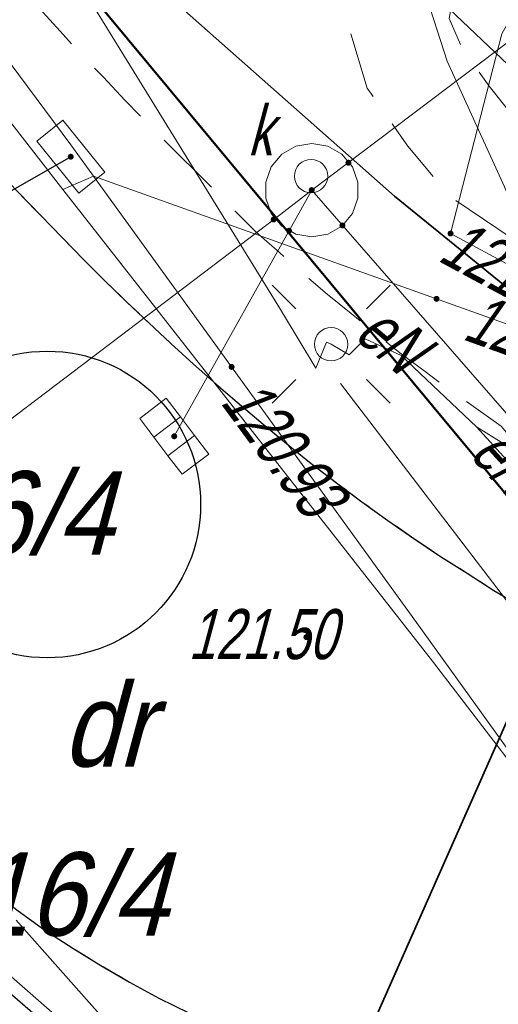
# Model space of a CAD drawing. Extents: x 7463256 to 7464485, y 5957341 to 5958260.
# Tile 91 of 256: x 7463632 to 7463639, y 5957504 to 5957519. Entities that reach past the tile are written whole.
import ezdxf
from ezdxf.enums import TextEntityAlignment as Align

# ---------------------------------------------------------------- set-up
doc = ezdxf.new("R2010")
doc.units = 0
doc.header["$MEASUREMENT"] = 0
for name, pattern in [('1.5_0.5', [2, 1.5, -0.5]), ('218-500', [1, 0.5, -0.5]), ('GAK', [5.2, 3, -1, 0.2, -1]), ('l219_500', [0]), ('mz1.0_0.5', [1.5, 1, -0.5]), ('mz2.0_0.5', [2.5, 2, -0.5])]:
    doc.linetypes.add(name, pattern=pattern)
doc.layers.get('0').update_dxf_attribs({"color": 2, "linetype": 'CONTINUOUS', "lineweight": 5})
for name, color, linetype in [('210-Oznaczenie użytku', 7, 'CONTINUOUS'), ('211-Nr działki', 7, 'CONTINUOUS'), ('218-Granica użytku', 7, 'CONTINUOUS'), ('219-Linia granicy', 7, 'CONTINUOUS'), ('@dzialki', 6, 'CONTINUOUS'), ('chodnik (powierzchnia)', 7, 'CONTINUOUS'), ('jezdnia (powierzchnia)', 7, 'CONTINUOUS'), ('komora podziemna - przewód kanalizacyjny (powierzchnia)', 7, 'CONTINUOUS'), ('kratka ściekowa (punkt)', 7, 'CONTINUOUS'), ('krawężnik (linia)', 7, 'CONTINUOUS'), ('latarnia na słupie lub maszcie (punkt)', 7, 'CONTINUOUS'), ('ogrodzenie trwałe (linia)', 7, 'CONTINUOUS'), ('przewód elektroenergetyczny (linia)', 7, 'CONTINUOUS'), ('przewód elektroenergetyczny (linia)-Atr1', 7, 'CONTINUOUS'), ('przewód kanalizacyjny (linia)', 7, 'CONTINUOUS'), ('przewód telekomunikacyjny (linia)', 7, 'CONTINUOUS'), ('przewód telekomunikacyjny - projektowany lub w budowie (linia) - ob. projektowany', 7, 'CONTINUOUS'), ('przewód wodociągowy (linia)', 7, 'CONTINUOUS'), ('punkt o określonej wysokości (sieć elektroenergetyczna)', 7, 'CONTINUOUS'), ('punkt o określonej wysokości (sieć elektroenergetyczna)-Atr2', 7, 'CONTINUOUS'), ('punkt o określonej wysokości (sieć kanalizacyjna)', 7, 'CONTINUOUS'), ('punkt o określonej wysokości (sieć telekomunikacyjna)', 7, 'CONTINUOUS'), ('punkt o określonej wysokości (sieć telekomunikacyjna)-Atr2', 7, 'CONTINUOUS'), ('punkt wysokościowy sztuczny', 7, 'CONTINUOUS'), ('punkt wysokościowy sztuczny-Atr2', 7, 'CONTINUOUS'), ('rura ochronna - przewód elektroenergetyczny (linia)', 7, 'CONTINUOUS'), ('studzienka prostokątna - przewód telekomunikacyjny (punkt)', 7, 'CONTINUOUS'), ('słup (punkt)', 7, 'CONTINUOUS'), ('trawnik (powierzchnia)', 7, 'CONTINUOUS'), ('właz okrągły - siec kanalizacyjna (punkt)', 7, 'CONTINUOUS'), ('właz okrągły - siec kanalizacyjna (punkt)-Atr17', 7, 'CONTINUOUS')]:
    doc.layers.add(name, color=color, linetype=linetype)
doc.layers.add('@proj.rury', color=7, linetype='CONTINUOUS', lineweight=20)
doc.layers.add('____proj LSN', color=1, linetype='CONTINUOUS', lineweight=5)
doc.layers.add('@Właściciele', color=6, linetype='CONTINUOUS', lineweight=20, plot=False)
doc.styles.get("Standard").update_dxf_attribs({"font": 'txt', "width": 0.75})
doc.linetypes.add('902-500', pattern='A,3.75,0,[1,ksztalty.shx,S=0.5,R=0,X=0,Y=0],3.75', length=7.5)

# ---------------------------------------------------------------- blocks, each defined once
blk = doc.blocks.new('PW01')
at = {"linetype": 'Continuous', "lineweight": 13}
h = blk.add_hatch(color=0, dxfattribs=at)
edge = h.paths.add_edge_path()
edge.add_arc((0, 0), 0.045, 0, 360)
blk = doc.blocks.new('US15B')
at = {"color": 0, "linetype": 'Continuous', "lineweight": 0}
blk.add_lwpolyline([(-0.5, -0.25), (0.5, -0.25), (0.5, 0.25), (-0.5, 0.25)], close=True, dxfattribs=at)
blk = doc.blocks.new('US05')
at = {"color": 0, "linetype": 'Continuous', "lineweight": 13}
for p, q in [((-0.525, -0.25), (-0.525, 0.25)), ((-0.525, 0.25), (-0.175, 0.25)), ((-0.175, -0.25), (-0.175, 0.25)), ((-0.175, 0.25), (0.175, 0.25)), ((0.175, -0.25), (0.175, 0.25)), ((0.175, 0.25), (0.525, 0.25)), ((0.525, -0.25), (0.525, 0.25)), ((-0.525, -0.25), (-0.175, -0.25)), ((-0.175, -0.25), (0.175, -0.25)), ((0.175, -0.25), (0.525, -0.25))]:
    blk.add_line(p, q, dxfattribs=at)
blk = doc.blocks.new('PW02')
at = {"linetype": 'Continuous', "lineweight": 13}
h = blk.add_hatch(color=0, dxfattribs=at)
edge = h.paths.add_edge_path()
edge.add_arc((0, 0), 0.045, 0, 360)
blk = doc.blocks.new('US22')
at = {"color": 0, "linetype": 'Continuous', "lineweight": 13}
blk.add_circle((0, 0), 0.25, dxfattribs=at)
blk = doc.blocks.new('SM011')
at = {"color": 0, "linetype": 'Continuous', "lineweight": 13}
for p, q in [((-0.53, 0.531), (-0.883, 0.884)), ((0.531, 0.531), (0.884, 0.884)), ((-0.53, -0.53), (-0.883, -0.883)), ((0.531, -0.53), (0.884, -0.883))]:
    blk.add_line(p, q, dxfattribs=at)
blk = doc.blocks.new('SM04')
at = {"color": 0, "linetype": 'Continuous', "lineweight": 13}
blk.add_circle((0, 0), 0.25, dxfattribs=at)

msp = doc.modelspace()

# ---------------------------------------------------------------- linework, layer by layer
at = {"layer": '218-Granica użytku', "color": 3, "linetype": '218-500', "lineweight": 18, "flags": 128}
msp.add_lwpolyline([(7463631.83, 5957520.55), (7463641.88, 5957508.45)], dxfattribs=at)
at = {"layer": '219-Linia granicy', "color": 3, "linetype": 'l219_500', "lineweight": 50, "flags": 128}
msp.add_lwpolyline([(7463641.88, 5957508.45), (7463631.83, 5957520.55)], dxfattribs=at)
at = {"layer": '@dzialki', "lineweight": 30}
msp.add_circle((7463632.448, 5957511.378), 2.298, dxfattribs=at)
at = {"layer": '@proj.rury'}
msp.add_line((7463612.159, 5957521.465), (7463644.322, 5957493.51), dxfattribs=at)
at = {"layer": '____proj LSN', "linetype": 'GAK', "lineweight": 30}
msp.add_lwpolyline([(7463810.989, 5957676.522), (7463800.184, 5957658.279), (7463793.869, 5957647.689, 0.203616), (7463793.816, 5957647.301), (7463794.916, 5957643.26, -0.205626), (7463794.861, 5957642.869), (7463764.816, 5957593.361), (7463764.816, 5957593.361), (7463749.912, 5957569.146), (7463743.314, 5957557.902), (7463734.125, 5957541.63, -0.16646), (7463733.883, 5957541.415), (7463732.047, 5957540.645, 0.154872), (7463731.817, 5957540.449), (7463708.804, 5957503.682), (7463695.786, 5957483.524), (7463691.49, 5957475.813, -0.201055), (7463691.186, 5957475.574), (7463658.858, 5957466.664, -0.374915), (7463658.265, 5957466.949), (7463653.128, 5957478.933), (7463653.128, 5957478.933), (7463644.191, 5957493.359), (7463612.028, 5957521.314)], format="xyb", dxfattribs=at)
at = {"layer": 'chodnik (powierzchnia)', "color": 7, "linetype": 'mz1.0_0.5', "lineweight": 18, "flags": 128}
for points in [[(7463658.08, 5957522.82), (7463656.89, 5957523.57), (7463656.7, 5957523.79), (7463656.56, 5957524.04), (7463656.57, 5957524.36), (7463658.85, 5957528.64), (7463659.07, 5957528.81), (7463659.5, 5957528.81), (7463659.99, 5957528.66), (7463660.9, 5957528.23), (7463662.14, 5957530.63), (7463661.21, 5957531.13), (7463660.91, 5957531.53), (7463660.84, 5957532.13), (7463661, 5957532.74), (7463666.47, 5957543.34), (7463668.9, 5957544.83), (7463672.83, 5957544.86), (7463673.41, 5957544.69), (7463674.01, 5957544.26), (7463674.52, 5957543.55), (7463674.86, 5957542.65), (7463674.99, 5957541.88), (7463674.97, 5957541.09), (7463674.16, 5957539.72), (7463673.2, 5957538.03), (7463675.87, 5957536.65), (7463676.78, 5957538.23), (7463683.39, 5957550.05), (7463694.85, 5957547.63), (7463705.62, 5957542), (7463706.41, 5957541.66), (7463708.97, 5957540.25), (7463709.76, 5957538.71), (7463712.45, 5957543.07), (7463710.67, 5957543.11), (7463709.64, 5957543.65), (7463709.54, 5957543.44), (7463708.02, 5957544.31), (7463707.28, 5957544.63), (7463697.79, 5957549.57), (7463699.49, 5957552.42), (7463698.2, 5957553.19), (7463696.52, 5957550.3), (7463692.65, 5957552.74), (7463683.79, 5957558.8), (7463683.1, 5957559.09), (7463681.36, 5957557.95), (7463681.71, 5957557.57), (7463682.87, 5957555.92), (7463681.9, 5957553.47), (7463679.79, 5957549.74), (7463677.99, 5957546.48), (7463666.4, 5957546.23), (7463665.35, 5957546.25), (7463663.23, 5957546.14), (7463663.55, 5957541.98), (7463659.31, 5957533.83), (7463658.84, 5957533.07), (7463658.39, 5957532.8), (7463657.85, 5957532.8), (7463657.49, 5957533.01), (7463657.83, 5957533.68), (7463655.62, 5957534.82), (7463655.24, 5957534.13), (7463654.58, 5957534.37), (7463654.16, 5957534.39), (7463653.62, 5957534.22), (7463653.25, 5957533.96), (7463652.87, 5957533.53), (7463652.51, 5957533), (7463651.7, 5957531.22), (7463650.98, 5957531.57), (7463649.81, 5957529.23), (7463650.55, 5957528.9), (7463650.26, 5957528.56), (7463649.88, 5957528.18), (7463649.14, 5957527.68), (7463648.19, 5957527.15), (7463646.91, 5957526.49), (7463646.56, 5957527.22), (7463644.23, 5957526.1), (7463644.58, 5957525.38), (7463642.92, 5957524.69), (7463641.2, 5957523.95), (7463640.23, 5957523.42), (7463639.52, 5957522.93), (7463638.97, 5957522.44), (7463638.45, 5957521.85), (7463637.82, 5957522.31), (7463637.32, 5957521.69), (7463636.41, 5957519.96), (7463637.11, 5957519.62), (7463636.94, 5957518.61), (7463637.24, 5957517.62), (7463637.85, 5957516.75), (7463638.47, 5957516), (7463639.43, 5957515.35), (7463640.96, 5957514.6), (7463642.58, 5957514.03), (7463643.73, 5957513.73), (7463644.75, 5957513.85), (7463645.79, 5957514.16), (7463646.81, 5957514.56), (7463647.68, 5957515.11), (7463648.55, 5957515.83), (7463649.57, 5957516.98), (7463650.43, 5957518.12), (7463651.42, 5957519.58), (7463652.15, 5957520.45), (7463652.75, 5957521.04), (7463653.58, 5957521.63), (7463654.21, 5957521.96), (7463654.89, 5957522.11), (7463655.48, 5957522.07), (7463657.18, 5957521.09)], [(7463644.42, 5957523.72), (7463646.43, 5957524.59), (7463647.95, 5957525.3), (7463648.52, 5957525.54), (7463649.01, 5957525.53), (7463649.45, 5957525.36), (7463649.96, 5957524.88), (7463650.29, 5957524.42), (7463650.53, 5957523.64), (7463650.6, 5957522.85), (7463650.62, 5957522.05), (7463650.33, 5957521.13), (7463649.78, 5957519.95), (7463648.92, 5957518.61), (7463648.19, 5957517.65), (7463647.37, 5957516.78), (7463646.67, 5957516.22), (7463645.98, 5957515.82), (7463645.04, 5957515.47), (7463644.26, 5957515.27), (7463643.78, 5957515.28), (7463643.01, 5957515.45), (7463641.99, 5957515.83), (7463640.98, 5957516.25), (7463640.08, 5957516.72), (7463639.5, 5957517.11), (7463639.07, 5957517.65), (7463638.68, 5957518.18), (7463638.47, 5957518.66), (7463638.54, 5957519.07), (7463638.77, 5957519.57), (7463639.66, 5957519.11), (7463640.38, 5957520.28), (7463639.55, 5957520.78), (7463639.96, 5957521.31), (7463640.73, 5957521.96), (7463641.46, 5957522.41), (7463642.46, 5957522.87)], [(7463639.25, 5957512.55), (7463642.84, 5957508.24), (7463640.38, 5957509.38), (7463639.96, 5957509.61), (7463639.55, 5957509.85), (7463639.14, 5957510.09), (7463638.74, 5957510.35), (7463638.34, 5957510.6), (7463637.94, 5957510.87), (7463637.55, 5957511.14), (7463637.16, 5957511.42), (7463636.78, 5957511.7), (7463636.4, 5957511.99), (7463636.03, 5957512.29), (7463635.68, 5957512.58), (7463635.33, 5957512.88), (7463634.98, 5957513.18), (7463634.64, 5957513.48), (7463634.3, 5957513.79), (7463633.97, 5957514.1), (7463633.64, 5957514.41), (7463633.31, 5957514.73), (7463632.99, 5957515.05), (7463632.67, 5957515.38), (7463632.35, 5957515.71), (7463632.02, 5957516.05), (7463631.69, 5957516.39), (7463631.36, 5957516.74), (7463631.03, 5957517.09), (7463630.71, 5957517.44), (7463630.4, 5957517.79), (7463630.08, 5957518.15), (7463629.77, 5957518.51), (7463629.46, 5957518.87), (7463629.15, 5957519.23), (7463628.85, 5957519.6), (7463630.49, 5957520.96), (7463630.79, 5957520.6), (7463631.09, 5957520.23), (7463631.39, 5957519.88), (7463631.7, 5957519.52), (7463632.01, 5957519.17), (7463632.33, 5957518.81), (7463632.64, 5957518.47), (7463632.96, 5957518.12), (7463633.29, 5957517.78), (7463633.61, 5957517.44), (7463633.94, 5957517.1), (7463635.58, 5957515.46), (7463635.93, 5957515.15), (7463636.28, 5957514.84), (7463636.64, 5957514.53), (7463637, 5957514.24), (7463637.37, 5957513.94), (7463637.73, 5957513.65), (7463638.11, 5957513.37), (7463638.48, 5957513.09), (7463638.87, 5957512.82)]]:
    msp.add_lwpolyline(points, close=True, dxfattribs=at)
at = {"layer": 'jezdnia (powierzchnia)', "color": 7, "linetype": '1.5_0.5', "lineweight": 18, "flags": 128}
msp.add_lwpolyline([(7463591.769, 5957590.04), (7463594.62, 5957579.65), (7463594.79, 5957579.07), (7463596.31, 5957573.71), (7463597.08, 5957571.26), (7463598.44, 5957567.63), (7463599.77, 5957563.99), (7463601.39, 5957560.33), (7463603, 5957556.92), (7463604.8, 5957553.45), (7463606.67, 5957549.88), (7463607.91, 5957547.85), (7463608.89, 5957546.32), (7463610.59, 5957543.72), (7463613.11, 5957540.23), (7463614.06, 5957539.06), (7463616.64, 5957535.71), (7463619.11, 5957532.45), (7463621.08, 5957529.83), (7463628.6, 5957519.98), (7463628.85, 5957519.6), (7463629.15, 5957519.23), (7463629.46, 5957518.87), (7463629.77, 5957518.51), (7463630.08, 5957518.15), (7463630.4, 5957517.79), (7463630.71, 5957517.44), (7463631.03, 5957517.09), (7463631.36, 5957516.74), (7463631.69, 5957516.39), (7463632.02, 5957516.05), (7463632.35, 5957515.71), (7463632.67, 5957515.38), (7463632.99, 5957515.05), (7463633.31, 5957514.73), (7463633.64, 5957514.41), (7463633.97, 5957514.1), (7463634.3, 5957513.79), (7463634.64, 5957513.48), (7463634.98, 5957513.18), (7463635.33, 5957512.88), (7463635.68, 5957512.58), (7463636.03, 5957512.29), (7463636.4, 5957511.99), (7463636.78, 5957511.7), (7463637.16, 5957511.42), (7463637.55, 5957511.14), (7463637.94, 5957510.87), (7463638.34, 5957510.6), (7463638.74, 5957510.35), (7463639.14, 5957510.09), (7463639.55, 5957509.85), (7463639.96, 5957509.61), (7463640.38, 5957509.38), (7463642.84, 5957508.24), (7463664.97, 5957492.53), (7463637.77, 5957502.4), (7463635.02, 5957503.55), (7463634.57, 5957503.76), (7463634.12, 5957503.98), (7463633.68, 5957504.22), (7463633.25, 5957504.47), (7463632.83, 5957504.73), (7463632.41, 5957505), (7463632.01, 5957505.29), (7463631.61, 5957505.59), (7463631.22, 5957505.9), (7463630.84, 5957506.22), (7463629.34, 5957507.67), (7463614.31, 5957526.12), (7463607.42, 5957531.18), (7463601.26, 5957534.12), (7463592.11, 5957537.46), (7463582.8, 5957540.04), (7463578.77, 5957540.9), (7463562.61, 5957542.27), (7463545.44, 5957541.57), (7463525.75, 5957538.68), (7463489.6, 5957533.13), (7463485.87, 5957532.52), (7463482.19, 5957530.95), (7463472.45, 5957526.44), (7463471.25, 5957525.52), (7463470.32, 5957524.14), (7463469.89, 5957523.54), (7463467.66, 5957515.23), (7463467.32, 5957515.32), (7463466.99, 5957515.41), (7463466.65, 5957515.5), (7463466.18, 5957513.75), (7463466.52, 5957513.66), (7463466.85, 5957513.57), (7463467.19, 5957513.48), (7463469.89, 5957523.54), (7463463.58, 5957500.08), (7463463.25, 5957500.17), (7463462.92, 5957500.25), (7463462.59, 5957500.34), (7463462.14, 5957498.62), (7463462.47, 5957498.53), (7463462.8, 5957498.45), (7463463.13, 5957498.36), (7463459.63, 5957485.41), (7463458.39, 5957485.74), (7463455.73, 5957476.33), (7463457.09, 5957475.96), (7463463.86, 5957474.19), (7463464.79, 5957477.72), (7463467.83, 5957476.92), (7463467.77, 5957476.7), (7463467.71, 5957476.47), (7463467.66, 5957476.25), (7463468.82, 5957475.94), (7463468.88, 5957476.17), (7463468.93, 5957476.4), (7463468.99, 5957476.62), (7463469.28, 5957476.55), (7463469.96, 5957476.37), (7463470.75, 5957479.31), (7463471.02, 5957479.24), (7463471.29, 5957479.17), (7463471.56, 5957479.1), (7463471.83, 5957479.03), (7463469.83, 5957470.77), (7463468.39, 5957465.19), (7463471.46, 5957464.38), (7463467.55, 5957451.02), (7463465.51, 5957447), (7463462.32, 5957444.2), (7463449.04, 5957441.48), (7463441.03, 5957432.97), (7463438.44, 5957432.79), (7463435.93, 5957446.13), (7463438.61, 5957447.13), (7463439.57, 5957448.35), (7463450.04, 5957473.65), (7463451.08, 5957474.98), (7463451.12, 5957475.5), (7463448.75, 5957493.58), (7463456.62, 5957522.72), (7463456.51, 5957523.19), (7463455.66, 5957524.38), (7463454.47, 5957525.36), (7463440.27, 5957523.26), (7463439.84, 5957522.97), (7463439.26, 5957522.18), (7463438.92, 5957521.22), (7463438.85, 5957519.83), (7463439.85, 5957520.02), (7463442.8, 5957520.53), (7463445.75, 5957498.83), (7463448.6, 5957476.77), (7463437.54, 5957475.3), (7463431.96, 5957518.66), (7463431.44, 5957520.19), (7463430.5, 5957521.48), (7463429.27, 5957522.42), (7463427.78, 5957522.99), (7463426.09, 5957523.13), (7463421.69, 5957522.49), (7463418.79, 5957521.92), (7463376.01, 5957515.32), (7463334.96, 5957509.14), (7463334.47, 5957515.53), (7463334.26, 5957521.17), (7463334.04, 5957522.29), (7463334.48, 5957520.99), (7463334.79, 5957520.19), (7463335.34, 5957519.65), (7463336.05, 5957519.42), (7463337.13, 5957519.61), (7463338.12, 5957520.23), (7463338.91, 5957521.17), (7463339.69, 5957522.36), (7463342.64, 5957522.54), (7463343.21, 5957521.22), (7463343.94, 5957520.24), (7463344.8, 5957519.42), (7463345.72, 5957518.76), (7463346.74, 5957518.19), (7463347.84, 5957517.75), (7463348.77, 5957517.46), (7463382.62, 5957522.66), (7463407.52, 5957526.48), (7463412.42, 5957527.23), (7463432.39, 5957530.36), (7463438.28, 5957531.28), (7463439.27, 5957531.43), (7463440.77, 5957531.67), (7463463.05, 5957535.17), (7463469.41, 5957536.19), (7463485.95, 5957538.82), (7463487.91, 5957539.15), (7463505.7, 5957542.11), (7463506.8, 5957542.48), (7463507.91, 5957543.56), (7463509.24, 5957545.81), (7463509.79, 5957547.9), (7463514.89, 5957549.48), (7463515.34, 5957548.02), (7463516.02, 5957546.59), (7463516.84, 5957545.44), (7463517.92, 5957544.71), (7463519.34, 5957544.39), (7463529.12, 5957545.81), (7463536.72, 5957547.02), (7463542.97, 5957547.77), (7463550.75, 5957548.47), (7463557.74, 5957548.84), (7463562.91, 5957548.67), (7463569.76, 5957548.4), (7463579.41, 5957548.08), (7463582.97, 5957549.54), (7463585.43, 5957551.54), (7463587.37, 5957553.5), (7463588.97, 5957555.95), (7463589.14, 5957555.59), (7463589.64, 5957556.42), (7463590.36, 5957558.13), (7463590.82, 5957559.79), (7463591.1, 5957561.3), (7463591.18, 5957562.71), (7463591.21, 5957564.41), (7463590.65, 5957566.85), (7463589.9, 5957570.06), (7463589.09, 5957573.66), (7463588.01, 5957579.07), (7463587.09, 5957582.93), (7463585.652, 5957589.138)], dxfattribs=at)
at = {"layer": 'komora podziemna - przewód kanalizacyjny (powierzchnia)', "color": 34, "linetype": 'Continuous', "lineweight": 18, "flags": 128}
msp.add_lwpolyline([(7463636.41, 5957516.79), (7463636.65, 5957516.75), (7463636.86, 5957516.63), (7463636.96, 5957516.51), (7463637.02, 5957516.44), (7463637.1, 5957516.21), (7463637.1, 5957515.97), (7463637.02, 5957515.74), (7463636.87, 5957515.56), (7463636.86, 5957515.55), (7463636.65, 5957515.43), (7463636.41, 5957515.39), (7463636.17, 5957515.43), (7463636.07, 5957515.49), (7463635.96, 5957515.55), (7463635.86, 5957515.67), (7463635.8, 5957515.74), (7463635.72, 5957515.97), (7463635.72, 5957516.21), (7463635.8, 5957516.44), (7463635.96, 5957516.63), (7463636.17, 5957516.75)], close=True, dxfattribs=at)
at = {"layer": 'krawężnik (linia)', "color": 7, "linetype": 'Continuous', "lineweight": 25, "flags": 128}
for points in [[(7463525.75, 5957538.68), (7463545.44, 5957541.57), (7463562.61, 5957542.27), (7463578.77, 5957540.9), (7463582.8, 5957540.04), (7463592.11, 5957537.46), (7463601.26, 5957534.12), (7463607.42, 5957531.18), (7463614.31, 5957526.12), (7463629.34, 5957507.67), (7463630.84, 5957506.22), (7463631.22, 5957505.9), (7463631.61, 5957505.59), (7463632.01, 5957505.29), (7463632.41, 5957505), (7463632.83, 5957504.73), (7463633.25, 5957504.47), (7463633.68, 5957504.22), (7463634.12, 5957503.98), (7463634.57, 5957503.76), (7463635.02, 5957503.55), (7463637.77, 5957502.4), (7463664.97, 5957492.53)], [(7463632.02, 5957516.05), (7463632.35, 5957515.71), (7463632.67, 5957515.38), (7463632.99, 5957515.05), (7463633.31, 5957514.73), (7463633.64, 5957514.41), (7463633.97, 5957514.1), (7463634.3, 5957513.79), (7463634.64, 5957513.48), (7463634.98, 5957513.18), (7463635.33, 5957512.88), (7463635.68, 5957512.58), (7463636.03, 5957512.29), (7463636.4, 5957511.99), (7463636.78, 5957511.7), (7463637.16, 5957511.42), (7463637.55, 5957511.14), (7463637.94, 5957510.87), (7463638.34, 5957510.6), (7463638.74, 5957510.35), (7463639.14, 5957510.09), (7463639.55, 5957509.85)]]:
    msp.add_lwpolyline(points, dxfattribs=at)
at = {"layer": 'ogrodzenie trwałe (linia)', "color": 7, "linetype": '902-500', "lineweight": 35, "flags": 128}
msp.add_lwpolyline([(7463632.26, 5957520.77), (7463637.65, 5957516), (7463640.6, 5957513.6), (7463643.92, 5957511.71), (7463650.66, 5957508.31), (7463656.03, 5957506.27), (7463656.54, 5957506.77), (7463662.51, 5957503.78), (7463671.41, 5957500.4), (7463673.19, 5957499.87), (7463677, 5957500.02), (7463678.91, 5957500.34), (7463681.99, 5957502.56), (7463683.38, 5957503.88), (7463705.88, 5957540.76)], dxfattribs=at)
at = {"layer": 'przewód elektroenergetyczny (linia)', "color": 1, "linetype": 'Continuous', "lineweight": 18, "flags": 128}
for points in [[(7463651.411, 5957598.199), (7463651.48, 5957584.91), (7463651.38, 5957565.24), (7463651.36, 5957562.34), (7463652.25, 5957541.98), (7463652.03, 5957539.46), (7463651.08, 5957537.88), (7463645.2, 5957532.52), (7463638.78, 5957527.04), (7463636.21, 5957524.93), (7463638.44, 5957518.02), (7463639.3, 5957516.14), (7463641.02, 5957511.94), (7463636.62, 5957502), (7463636.79, 5957501.27), (7463637.6, 5957500.71), (7463650.99, 5957479.09), (7463658.5, 5957464.26), (7463659.74, 5957461.92), (7463669.02, 5957441.09), (7463671.79, 5957431.51), (7463668.23, 5957427.7), (7463669.759, 5957423.264)], [(7463594.771, 5957590.482), (7463595.28, 5957588.3), (7463595.57, 5957586.6), (7463598, 5957579.07), (7463598.24, 5957578.32), (7463598.57, 5957577.21), (7463600.72, 5957571.04), (7463601.59, 5957568.16), (7463603.16, 5957564.64), (7463605.07, 5957560.45), (7463605.22, 5957558.96), (7463605.35, 5957558.14), (7463606.92, 5957555.58), (7463611.15, 5957548.86), (7463614.18, 5957544.03), (7463616, 5957540.53), (7463623.19, 5957531.62), (7463631.45, 5957521.59), (7463635.94, 5957514.3), (7463636.47, 5957513.42)], [(7463680.11, 5957543.36), (7463674.94, 5957541.44), (7463669.75, 5957539.8), (7463668.12, 5957540.07), (7463667.04, 5957540.25), (7463666.63, 5957539.44), (7463662.09, 5957541.17), (7463656.46, 5957540.55), (7463655.15, 5957534.63), (7463655.7, 5957530.85), (7463653.23, 5957526.45), (7463647.89, 5957527.69), (7463646.13, 5957523.71), (7463642.57, 5957522.03), (7463640.68, 5957521.01), (7463639.26, 5957518.43), (7463638.49, 5957515.44), (7463641.66, 5957513.73), (7463644.24, 5957513.18), (7463647.77, 5957514.34), (7463649.85, 5957516.39), (7463652.36, 5957520.02)], [(7463636.47, 5957513.42), (7463636.63, 5957513.81), (7463636.7, 5957513.78), (7463636.97, 5957513.62), (7463637.21, 5957513.86), (7463637.75, 5957513.61), (7463638.88, 5957512.54), (7463640.2, 5957511.09), (7463650.53, 5957496.37), (7463650.74, 5957495.95), (7463650.89, 5957495.99), (7463651.47, 5957496.38)], [(7463677.15, 5957498.73), (7463668.87, 5957501.99), (7463661.4, 5957505.58), (7463654.71, 5957506.82), (7463644.74, 5957509.48), (7463640.29, 5957511.66), (7463638.88, 5957512.54), (7463637.75, 5957513.61), (7463637.21, 5957513.86), (7463636.97, 5957513.62), (7463636.7, 5957513.78), (7463636.63, 5957513.81), (7463636.47, 5957513.42)], [(7463637.75, 5957513.61), (7463638.88, 5957512.54)], [(7463653.22, 5957491.73), (7463648.64, 5957497.66), (7463641.72, 5957506.81), (7463636.84, 5957513.19)]]:
    msp.add_lwpolyline(points, dxfattribs=at)
at = {"layer": 'przewód kanalizacyjny (linia)', "color": 34, "linetype": 'Continuous', "lineweight": 18, "flags": 128}
for points in [[(7463641.2, 5957519.71), (7463636.41, 5957516.09), (7463635.88, 5957515.68), (7463627.57, 5957509.37), (7463620.44, 5957517.95)], [(7463636.41, 5957516.09), (7463634.35, 5957512.4)], [(7463636.41, 5957516.09), (7463642.73, 5957508.84), (7463653.38, 5957495.61)]]:
    msp.add_lwpolyline(points, dxfattribs=at)
at = {"layer": 'przewód telekomunikacyjny (linia)', "color": 30, "linetype": 'Continuous', "lineweight": 18, "flags": 128}
for points in [[(7463588.49, 5957572.47), (7463588.81, 5957572.59), (7463596.98, 5957575.73), (7463601.53, 5957565.16), (7463607.86, 5957550.85), (7463611.15, 5957546.09), (7463617.09, 5957538.06), (7463623.06, 5957529.89), (7463632.8, 5957516.77), (7463637.98, 5957509.61), (7463650.2, 5957492.62), (7463653.89, 5957487.53), (7463656.42, 5957481.89), (7463660.26, 5957473.88), (7463663.78, 5957466.44), (7463666.7, 5957460.14), (7463671.03, 5957450.99), (7463674.32, 5957444.11), (7463677.7, 5957436.34), (7463679.805, 5957430.674)], [(7463588.49, 5957572.47), (7463588.81, 5957572.59), (7463596.98, 5957575.73), (7463599.04, 5957568.28), (7463603.7, 5957557.94), (7463610.66, 5957545.16), (7463620.2, 5957532.36), (7463631.34, 5957517.82), (7463632.68, 5957516.1), (7463638.22, 5957509.03), (7463646.55, 5957498.16), (7463653.84, 5957487.85), (7463655.14, 5957485.64), (7463660.12, 5957475.89), (7463664.63, 5957467.29), (7463669.97, 5957454.14), (7463674.28, 5957443.85), (7463677.55, 5957435.99), (7463679.595, 5957430.519)], [(7463632.68, 5957516.1), (7463633.14, 5957516.3)], [(7463663.03, 5957505.6), (7463633.14, 5957516.3)]]:
    msp.add_lwpolyline(points, dxfattribs=at)
at = {"layer": 'przewód telekomunikacyjny - projektowany lub w budowie (linia) - ob. projektowany', "color": 30, "linetype": 'mz2.0_0.5', "lineweight": 18, "flags": 128}
msp.add_lwpolyline([(7463413.42, 5957517.41), (7463410.84, 5957533.74), (7463431.23, 5957536.93), (7463433.06, 5957539.05), (7463435.21, 5957539.24), (7463437, 5957537.76), (7463460.31, 5957541.32), (7463461.48, 5957543.69), (7463467.27, 5957542.29), (7463470.76, 5957542.77), (7463477.71, 5957539.31), (7463488.01, 5957541.08), (7463489.44, 5957531.37), (7463530.84, 5957537.68), (7463545.63, 5957539.63), (7463555.26, 5957540.13), (7463555.96, 5957541.75), (7463562.52, 5957541.9), (7463572.79, 5957541), (7463581.12, 5957539.74), (7463596.69, 5957535.13), (7463607.56, 5957530.27), (7463613.92, 5957525.55), (7463633.51, 5957503.42), (7463638.24, 5957496.95), (7463638.73, 5957495.47), (7463639.99, 5957494.45), (7463649.9, 5957479.61), (7463659.63, 5957459.45), (7463672.96, 5957427.37), (7463673.317, 5957425.888)], dxfattribs=at)
at = {"layer": 'przewód wodociągowy (linia)', "color": 5, "linetype": 'Continuous', "lineweight": 18, "flags": 128}
msp.add_lwpolyline([(7463605.819, 5957592.11), (7463605.94, 5957591.5), (7463608.48, 5957579.79), (7463611.59, 5957562.55), (7463620.48, 5957538.45), (7463622.31, 5957535.35), (7463626.17, 5957530.51), (7463626.87, 5957529.92), (7463629.64, 5957527.19), (7463630.86, 5957526.03), (7463641.3, 5957516.12), (7463648.51, 5957509.23), (7463653.76, 5957505.48), (7463663.56, 5957493.19), (7463673.71, 5957469.12), (7463683.87, 5957441.37), (7463685.44, 5957440.3), (7463689.36, 5957437.722)], dxfattribs=at)
at = {"layer": 'punkt o określonej wysokości (sieć telekomunikacyjna)-Atr2', "color": 7, "flags": 128}
msp.add_lwpolyline([(7463632.8, 5957516.59), (7463631.07, 5957515.6), (7463628.817, 5957515.6)], dxfattribs=at)
at = {"layer": 'rura ochronna - przewód elektroenergetyczny (linia)', "color": 1, "linetype": 'Continuous', "lineweight": 35, "flags": 128}
msp.add_lwpolyline([(7463641.02, 5957511.94), (7463636.62, 5957502)], dxfattribs=at)
at = {"layer": 'trawnik (powierzchnia)', "color": 7, "linetype": 'mz1.0_0.5', "lineweight": 18, "flags": 128}
msp.add_lwpolyline([(7463580.32, 5957539.01), (7463582.3, 5957538.7), (7463592.4, 5957535.78), (7463600.38, 5957532.82), (7463607.33, 5957529.45), (7463613.22, 5957524.87), (7463620.47, 5957516.89), (7463628.15, 5957507.26), (7463629.1, 5957507.97), (7463629.34, 5957507.67), (7463630.84, 5957506.22), (7463631.22, 5957505.9), (7463631.61, 5957505.59), (7463632.01, 5957505.29), (7463632.41, 5957505), (7463632.83, 5957504.73), (7463633.25, 5957504.47), (7463633.68, 5957504.22), (7463634.12, 5957503.98), (7463634.57, 5957503.76), (7463635.02, 5957503.55), (7463637.77, 5957502.4), (7463664.97, 5957492.53), (7463654.52, 5957492.04), (7463660.48, 5957478.58), (7463664.06, 5957471.72), (7463666.65, 5957466.02), (7463667.71, 5957463.48), (7463660.04, 5957459.71), (7463650.36, 5957479.17), (7463649.07, 5957477.79), (7463646.12, 5957482.59), (7463641.27, 5957489.69), (7463634.1, 5957500.08), (7463630.24, 5957504.62), (7463624.17, 5957511.26), (7463620.09, 5957515.59), (7463617.14, 5957517.44), (7463614.79, 5957520.81), (7463607.52, 5957526.22), (7463602.23, 5957529.16), (7463588.22, 5957534.23), (7463573.65, 5957537.17), (7463561.53, 5957537.88), (7463545.87, 5957537.07), (7463526.78, 5957534.4), (7463493.48, 5957529.44), (7463488.09, 5957528.53), (7463485.55, 5957519.42), (7463472.91, 5957470.09), (7463469.83, 5957470.77), (7463471.83, 5957479.03), (7463472.23, 5957480.58), (7463471.82, 5957480.7), (7463482.6, 5957520.82), (7463470.32, 5957524.14), (7463471.25, 5957525.52), (7463472.45, 5957526.44), (7463482.19, 5957530.95), (7463486.26, 5957531.11), (7463489.82, 5957531.59), (7463526.21, 5957537.19), (7463545.61, 5957539.95), (7463562.4, 5957540.77)], close=True, dxfattribs=at)

# ---------------------------------------------------------------- block references
at = {"layer": 'kratka ściekowa (punkt)', "color": 7, "linetype": 'Continuous', "lineweight": 18, "rotation": 307.21}
msp.add_blockref('US05', (7463634.35, 5957512.4), dxfattribs=at)
at = {"layer": 'latarnia na słupie lub maszcie (punkt)', "color": 7, "linetype": 'Continuous', "lineweight": 18}
msp.add_blockref('SM011', (7463636.7, 5957513.78), dxfattribs=at)
at = {"layer": 'punkt o określonej wysokości (sieć elektroenergetyczna)', "color": 1, "linetype": 'Continuous', "lineweight": 13}
msp.add_blockref('PW01', (7463638.49, 5957515.44), dxfattribs=at)
at = {"layer": 'punkt o określonej wysokości (sieć kanalizacyjna)', "color": 34, "linetype": 'Continuous', "lineweight": 13}
for p in [(7463636.96, 5957516.5), (7463636.41, 5957516.09), (7463636.41, 5957516.09), (7463635.84, 5957515.65), (7463636.87, 5957515.56), (7463636.07, 5957515.48)]:
    msp.add_blockref('PW01', p, dxfattribs=at)
at = {"layer": 'punkt o określonej wysokości (sieć kanalizacyjna)', "color": 34, "linetype": 'Continuous', "lineweight": 13, "rotation": 307.21}
msp.add_blockref('PW01', (7463634.35, 5957512.4), dxfattribs=at)
at = {"layer": 'punkt o określonej wysokości (sieć telekomunikacyjna)', "color": 30, "linetype": 'Continuous', "lineweight": 13, "rotation": 308.85}
msp.add_blockref('PW01', (7463632.8, 5957516.59), dxfattribs=at)
at = {"layer": 'punkt o określonej wysokości (sieć telekomunikacyjna)', "color": 30, "linetype": 'Continuous', "lineweight": 13}
for p in [(7463638.28, 5957514.46), (7463635.21, 5957513.44)]:
    msp.add_blockref('PW01', p, dxfattribs=at)
at = {"layer": 'punkt wysokościowy sztuczny', "color": 7, "linetype": 'Continuous', "lineweight": 13}
msp.add_blockref('PW02', (7463636.33, 5957509.39), dxfattribs=at)
at = {"layer": 'studzienka prostokątna - przewód telekomunikacyjny (punkt)', "color": 30, "linetype": 'Continuous', "lineweight": 18, "rotation": 308.85}
msp.add_blockref('US15B', (7463632.8, 5957516.59), dxfattribs=at)
at = {"layer": 'słup (punkt)', "color": 7, "linetype": 'Continuous', "lineweight": 18}
msp.add_blockref('SM04', (7463636.7, 5957513.78), dxfattribs=at)
at = {"layer": 'właz okrągły - siec kanalizacyjna (punkt)', "color": 7, "linetype": 'Continuous', "lineweight": 18}
msp.add_blockref('US22', (7463636.4, 5957516.3), dxfattribs=at)

# ---------------------------------------------------------------- texts
at = {"layer": '210-Oznaczenie użytku', "color": 3, "linetype": 'Continuous', "lineweight": 18, "oblique": 15, "width": 0.9}
msp.add_text('dr', height=1.25, dxfattribs=at).set_placement((7463632.67, 5957507.45))
at = {"layer": '211-Nr działki', "color": 3, "linetype": 'Continuous', "lineweight": 18, "oblique": 15, "width": 0.9}
msp.add_text('16/4', height=1.25, dxfattribs=at).set_placement((7463631.315, 5957504.915))
at = {"layer": '@dzialki', "linetype": 'Continuous', "lineweight": 30, "oblique": 15, "width": 0.9}
msp.add_text('16/4', height=1.25, dxfattribs=at).set_placement((7463630.499, 5957510.627))
at = {"layer": '@Właściciele', "insert": (7463624.041, 5957517.879), "char_height": 2.5, "width": 5.76377, "attachment_point": 1}
msp.add_mtext('{\\fArial|b0|i0|c238|p34;ZDZiT}', dxfattribs=at)
at = {"layer": 'przewód elektroenergetyczny (linia)-Atr1', "color": 1, "oblique": 15, "width": 0.72}
msp.add_text('eN', height=0.75, rotation=319.97, dxfattribs=at).set_placement((7463637.02, 5957513.89))
msp.add_text('eN', height=0.75, rotation=-47.687, dxfattribs=at).set_placement((7463639.03, 5957512.38), align=Align.MIDDLE_LEFT)
at = {"layer": 'punkt o określonej wysokości (sieć elektroenergetyczna)-Atr2', "color": 1, "oblique": 15, "width": 0.72}
msp.add_text('121.1', height=0.75, rotation=331.66, dxfattribs=at).set_placement((7463638.28, 5957515.04))
at = {"layer": 'punkt o określonej wysokości (sieć telekomunikacyjna)-Atr2', "color": 30, "oblique": 15, "width": 0.72}
for s, rotation, p in [('121.05', 340.13, (7463638.65, 5957513.86)), ('120.93', 306.31, (7463635.03, 5957512.91))]:
    msp.add_text(s, height=0.75, rotation=rotation, dxfattribs=at).set_placement(p)
at = {"layer": 'punkt wysokościowy sztuczny-Atr2', "color": 7, "oblique": 15, "width": 0.72}
msp.add_text('121.50', height=0.75, dxfattribs=at).set_placement((7463634.56, 5957509.06))
at = {"layer": 'właz okrągły - siec kanalizacyjna (punkt)-Atr17', "color": 7, "oblique": 15, "width": 0.72}
msp.add_text('k', height=0.75, dxfattribs=at).set_placement((7463635.45, 5957516.61))

doc.saveas('drawing.dxf')
